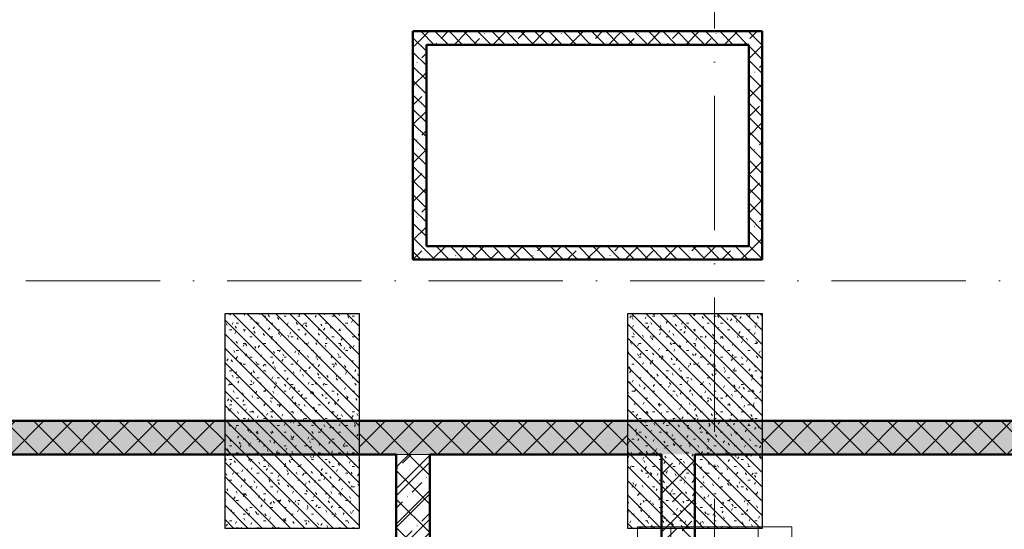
# Model space of a CAD drawing. Header units: millimetres. Extents: x -2694 to 330324, y -17289 to 76899.
# Tile 72 of 142: x 139420 to 154085, y 30052 to 37638. Entities that reach past the tile are written whole.
import ezdxf

# ---------------------------------------------------------------- set-up
doc = ezdxf.new("R2010")
doc.units = ezdxf.units.MM
for name, pattern in [('A_CARA_07', [7, 5, -2]), ('B_CARA_05', [4, 3, -1]), ('IMPORT-A_CARA_15', [760, 500, -130, 0, -130]), ('Čerchovaná 20mm', [3000, 2000, -500, 0, -500])]:
    doc.linetypes.add(name, pattern=pattern)
for name, color, linetype, lineweight in [('CA_OSY', 5, 'IMPORT-A_CARA_15', 13), ('CA_POHHRA18', 9, 'Continuous', 9), ('CA_POHHRA25', 7, 'Continuous', 13), ('CA_REZY', 1, 'Continuous', 25), ('CA_SRAFY', 9, 'Continuous', 25), ('CA_ZAKLADY25', 7, 'Continuous', 13), ('CA_ZAKLADY5', 1, 'Continuous', 25)]:
    doc.layers.add(name, color=color, linetype=linetype, lineweight=lineweight)
pattern_1 = [(0, (0, 0), (406.4, 101.6), [33.528, -271.272, 33.528, -271.272, -1625.6]), (0, (0, 0), (406.4, 101.6), [-609.6, 33.528, -576.072, 33.528, -271.272, -711.2]), (0, (0, 0), (406.4, 101.6), [-1524, 33.528, -169.672, 33.528, -474.472]), (120, (152.4, 50.8), (-291.18818, 301.152724), [33.528, -271.272, 33.528, -271.272, -1625.6]), (120, (152.4, 50.8), (-291.18818, 301.152724), [-609.6, 33.528, -576.072, 33.528, -271.272, -711.2]), (120, (152.4, 50.8), (-291.18818, 301.152724), [-1524, 33.528, -169.672, 33.528, -474.472]), (240, (203.2, 254), (-115.21182, -402.752724), [33.528, -271.272, 33.528, -271.272, -1625.6]), (240, (203.2, 254), (-115.21182, -402.752724), [-609.6, 33.528, -576.072, 33.528, -271.272, -711.2]), (240, (203.2, 254), (-115.21182, -402.752724), [-1524, 33.528, -169.672, 33.528, -474.472])]
pattern_2 = [(45, (0, 0), (-287.3682, 287.3682), []), (45, (287.37, 0), (-143.6841, 431.0523), [203.2, -101.6, 3.353, -98.247])]
pattern_3 = [(135, (0, 0), (-106.06602, -106.06602), [])]
pattern_4 = [(45, (0, 0), (-211.99273, 211.99273), []), (135, (0, 0), (-211.99273, -211.99273), [])]

# ---------------------------------------------------------------- blocks, each defined once
blk = doc.blocks.new('11542 TAO základy_rvt-1-BOURÁNÍ STÁVAJÍCÍCH ZÁKLADOVÝCH PRVKŮ')
at = {"layer": 'CA_SRAFY', "lineweight": 13}
h = blk.add_hatch(dxfattribs=at)
h.set_pattern_fill('FP_15', color=253, style=0, pattern_type=2)
h.set_pattern_definition(pattern_2)
h.paths.add_polyline_path([(150278, 37266), (150278, 37466), (145278, 37466), (145278, 37266), (150108, 37266)])
h = blk.add_hatch(dxfattribs=at)
h.set_pattern_fill('FP_15', color=253, style=0, pattern_type=2)
h.set_pattern_definition(pattern_2)
h.paths.add_polyline_path([(150478, 34066), (150478, 37466), (150278, 37466), (150278, 34066)])
h = blk.add_hatch(dxfattribs=at)
h.set_pattern_fill('FP_15', color=253, style=0, pattern_type=2)
h.set_pattern_definition(pattern_2)
h.paths.add_polyline_path([(145278, 34266), (145478, 34266), (145478, 37266), (145278, 37266)])
h = blk.add_hatch(dxfattribs=at)
h.set_pattern_fill('FP_15', color=253, style=0, pattern_type=2)
h.set_pattern_definition(pattern_2)
h.paths.add_polyline_path([(150278, 34066), (150278, 34266), (145278, 34266), (145278, 34066), (150108, 34066)])
h = blk.add_hatch(dxfattribs=at)
h.set_pattern_fill('FP_15', color=253, style=0, pattern_type=2)
h.set_pattern_definition(pattern_2)
h.paths.add_polyline_path([(167978, 31166), (167978, 31666), (131728, 31666), (131728, 31166), (161728, 31166)])
h = blk.add_hatch(dxfattribs=at)
h.set_pattern_fill('FP_15', color=253, style=0, pattern_type=2)
h.set_pattern_definition(pattern_2)
h.paths.add_polyline_path([(145289, 25066), (145528, 25066), (145528, 31166), (145028, 31166), (145028, 25066)])
h = blk.add_hatch(dxfattribs=at)
h.set_pattern_fill('FP_15', color=253, style=0, pattern_type=2)
h.set_pattern_definition(pattern_2)
h.paths.add_polyline_path([(149478, 25766), (149478, 31166), (148978, 31166), (148978, 25766)])
at = {"layer": 'CA_ZAKLADY25'}
h = blk.add_hatch(dxfattribs=at)
h.set_pattern_fill('FP_8', color=256, style=0, pattern_type=2)
h.set_pattern_definition(pattern_1)
h.paths.add_polyline_path([(142478, 33266), (142478, 30066), (144478, 30066), (144478, 33266)])
h = blk.add_hatch(dxfattribs=at)
h.set_pattern_fill('FP_8', color=256, style=0, pattern_type=2)
h.set_pattern_definition(pattern_1)
h.paths.add_polyline_path([(150478, 30066), (150478, 33266), (148478, 33266), (148478, 30066), (150108, 30066)])
at = {"layer": 'CA_POHHRA25', "color": 9, "lineweight": 25}
for p, q in [((150278, 37466), (145278, 37466)), ((145278, 37266), (145278, 37466)), ((150278, 37466), (150478, 37466)), ((150478, 34066), (150478, 37466)), ((145278, 37266), (145278, 34266)), ((145478, 34266), (145478, 37266)), ((145478, 37266), (150278, 37266)), ((150278, 37266), (150278, 34266)), ((145278, 34066), (145278, 34266)), ((150278, 34266), (145478, 34266)), ((145278, 34066), (150278, 34066)), ((150478, 34066), (150278, 34066)), ((148478, 31666), (138478, 31666)), ((150478, 31666), (148478, 31666)), ((167978, 31666), (150478, 31666)), ((138478, 31166), (145028, 31166)), ((145028, 31166), (145028, 25066)), ((145528, 26266), (145528, 31166)), ((145528, 31166), (148478, 31166)), ((148478, 31166), (148978, 31166)), ((148978, 31166), (148978, 30064)), ((149478, 30064), (149478, 31166)), ((149478, 31166), (150478, 31166)), ((150478, 31166), (161228, 31166)), ((148978, 30064), (148978, 26266)), ((149478, 27019), (149478, 30064))]:
    blk.add_line(p, q, dxfattribs=at)
at = {"layer": 'CA_REZY', "color": 53, "lineweight": 50}
for p, q in [((150278, 37466), (145278, 37466)), ((145278, 37466), (145278, 37266)), ((150478, 37466), (150278, 37466)), ((150478, 34066), (150478, 37466)), ((145278, 37266), (145278, 34266)), ((145478, 34266), (145478, 37266)), ((145478, 37266), (150278, 37266)), ((150278, 37266), (150278, 34266)), ((145278, 34266), (145278, 34066)), ((150278, 34266), (145478, 34266)), ((145278, 34066), (150278, 34066)), ((150278, 34066), (150478, 34066)), ((148478, 31666), (138478, 31666)), ((150478, 31666), (148478, 31666)), ((167978, 31666), (150478, 31666)), ((138478, 31166), (145028, 31166)), ((145028, 31166), (145028, 25066)), ((145528, 26266), (145528, 31166)), ((145528, 31166), (148478, 31166)), ((148478, 31166), (148978, 31166)), ((148978, 31166), (148978, 30064)), ((149478, 30064), (149478, 31166)), ((149478, 31166), (150478, 31166)), ((150478, 31166), (161228, 31166)), ((148978, 30064), (148978, 26266)), ((149478, 27019), (149478, 30064))]:
    blk.add_line(p, q, dxfattribs=at)
at = {"layer": 'CA_ZAKLADY25', "color": 9, "linetype": 'B_CARA_05', "lineweight": 25}
for p, q in [((145278, 34066), (145278, 37466)), ((145278, 37466), (150478, 37466)), ((150478, 37466), (145278, 37466)), ((145278, 37466), (145278, 34066)), ((150478, 37466), (150478, 34066)), ((150478, 34066), (150478, 37466)), ((150478, 34066), (145278, 34066)), ((145278, 34066), (150478, 34066)), ((142478, 33266), (144478, 33266)), ((142478, 30066), (142478, 33266)), ((144478, 33266), (144478, 30066)), ((148478, 33266), (150478, 33266)), ((148478, 33264), (148478, 33266)), ((148478, 30066), (148478, 33264)), ((150478, 33266), (150478, 33264)), ((150478, 33264), (150478, 30066)), ((144478, 30066), (142478, 30066)), ((150478, 30066), (148478, 30066))]:
    blk.add_line(p, q, dxfattribs=at)
at = {"layer": 'CA_ZAKLADY5', "color": 253, "linetype": 'B_CARA_05', "lineweight": 13}
for p, q in [((142478, 33266), (142478, 30066)), ((144478, 33266), (142478, 33266)), ((144478, 30066), (144478, 33266)), ((148478, 33266), (148478, 33264)), ((150478, 33266), (148478, 33266)), ((148478, 33264), (148478, 30066)), ((150478, 33264), (150478, 33266)), ((150478, 30066), (150478, 33264)), ((142478, 30066), (144478, 30066)), ((148478, 30066), (150478, 30066))]:
    blk.add_line(p, q, dxfattribs=at)
blk = doc.blocks.new('pilota 600 mm - D_900_780-2142286-BOURÁNÍ STÁVAJÍCÍCH ZÁKLADOVÝCH PRVKŮ')
at = {"layer": 'CA_POHHRA18'}
for p, q in [((0, 476), (0, 500)), ((0, 474), (0, 476)), ((0, 0), (0, 474)), ((-142, 0), (-500, 0)), ((0, 0), (-142, 0)), ((0, 0), (0, -500)), ((0, 0), (358, 0)), ((358, 0), (500, 0))]:
    blk.add_line(p, q, dxfattribs=at)
blk = doc.blocks.new('pilota 600 mm - D_900_780-2142287-BOURÁNÍ STÁVAJÍCÍCH ZÁKLADOVÝCH PRVKŮ')
at = {"layer": 'CA_POHHRA18'}
for p, q in [((0, 0), (0, 500)), ((0, 0), (-500, 0)), ((0, 0), (500, 0)), ((0, 0), (0, -474)), ((0, -474), (0, -476)), ((0, -476), (0, -500))]:
    blk.add_line(p, q, dxfattribs=at)

msp = doc.modelspace()

# ---------------------------------------------------------------- hatches: boundary and pattern name
at = {"layer": 'CA_POHHRA18'}
h = msp.add_hatch(dxfattribs=at)
h.set_pattern_fill('FP_191', color=90, style=0, pattern_type=2)
h.set_pattern_definition(pattern_3)
h.paths.add_polyline_path([(145278, 34065.6), (150478, 34065.6), (150478, 37465.6), (145278, 37465.6)])
h.paths.add_polyline_path([(150107.7, 34265.6), (145478, 34265.6), (145478, 37265.6), (150278, 37265.6), (150278, 34265.6)])
h = msp.add_hatch(dxfattribs=at)
h.set_pattern_fill('FP_191', color=90, style=0, pattern_type=2)
h.set_pattern_definition(pattern_3)
h.paths.add_polyline_path([(142478, 33265.6), (142478, 30065.6), (144478, 30065.6), (144478, 33265.6)])
h = msp.add_hatch(dxfattribs=at)
h.set_pattern_fill('FP_191', color=240, style=0, pattern_type=2)
h.set_pattern_definition(pattern_3)
h.paths.add_polyline_path([(150478, 30063.7), (150478, 33263.7), (148478, 33263.7), (148478, 30063.7), (150107.7, 30063.7)])
h = msp.add_hatch(dxfattribs=at)
h.set_pattern_fill('FP_193', color=90, style=0, pattern_type=2)
h.set_pattern_definition(pattern_4)
h.paths.add_polyline_path([(166478, 31165.6), (166478, 31665.6), (162478, 31665.6), (162478, 31165.6)])
h.paths.add_polyline_path([(159746, 31165.6), (160478, 31165.6), (160478, 31665.6), (156478, 31665.6), (156478, 31165.6)])
h.paths.add_polyline_path([(154478, 31165.6), (154478, 31665.6), (150478, 31665.6), (150478, 31165.6)])
h.paths.add_polyline_path([(144478, 31165.6), (148478, 31165.6), (148478, 31665.6), (144478, 31665.6)])
h.paths.add_polyline_path([(140469.4, 31165.6), (142478, 31165.6), (142478, 31665.6), (138478, 31665.6), (138478, 31165.6)])
h.paths.add_polyline_path([(136478, 31165.6), (136478, 31665.6), (132478, 31665.6), (132478, 31165.6)])
h = msp.add_hatch(dxfattribs=at)
h.set_pattern_fill('FP_193', color=90, style=0, pattern_type=2)
h.set_pattern_definition(pattern_4)
h.paths.add_polyline_path([(145528, 25065.6), (145528, 25765.6), (149478, 25765.6), (149478, 26519.3), (161728, 26519.3), (161728, 30065.6), (161228, 30065.6), (161228, 27019.3), (149478, 27019.3), (149478, 30065.6), (148978, 30065.6), (148978, 26265.6), (145528, 26265.6), (145528, 31165.6), (145028, 31165.6), (145028, 25065.6), (145288.5, 25065.6)])

# ---------------------------------------------------------------- linework, layer by layer
at = {"layer": 'CA_OSY', "linetype": 'Čerchovaná 20mm', "lineweight": 9}
for p, q in [((149770, -1496.2), (149770, 75184.5)), ((-1493.6, 33749.9), (299971.9, 33749.9))]:
    msp.add_line(p, q, dxfattribs=at)
at = {"layer": 'CA_POHHRA25', "linetype": 'A_CARA_07', "lineweight": 9}
for p, q in [((145278, 37465.6), (145278, 34065.6)), ((150478, 37465.6), (145278, 37465.6)), ((150478, 34065.6), (150478, 37465.6)), ((145478, 34265.6), (145478, 37265.6)), ((145478, 37265.6), (150278, 37265.6)), ((150278, 37265.6), (150278, 34265.6)), ((150278, 34265.6), (145478, 34265.6)), ((145278, 34065.6), (150478, 34065.6)), ((142478, 33265.6), (142478, 30065.6)), ((144478, 33265.6), (142478, 33265.6)), ((144478, 30065.6), (144478, 33265.6)), ((150478, 33263.7), (148478, 33263.7)), ((148478, 33263.7), (148478, 30063.7)), ((150478, 30063.7), (150478, 33263.7)), ((142478, 31665.6), (138478, 31665.6)), ((142478, 31165.6), (142478, 31665.6)), ((148478, 31665.6), (144478, 31665.6)), ((144478, 31665.6), (144478, 31165.6)), ((148478, 31165.6), (148478, 31665.6)), ((154478, 31665.6), (150478, 31665.6)), ((150478, 31665.6), (150478, 31165.6)), ((138478, 31165.6), (142478, 31165.6)), ((144478, 31165.6), (148478, 31165.6)), ((145528, 31165.6), (145028, 31165.6)), ((145028, 31165.6), (145028, 25065.6)), ((145528, 26265.6), (145528, 31165.6)), ((150478, 31165.6), (154478, 31165.6)), ((142478, 30065.6), (144478, 30065.6)), ((148478, 30063.7), (150478, 30063.7)), ((149478, 30065.6), (148978, 30065.6)), ((148978, 30065.6), (148978, 26265.6)), ((149478, 27019.3), (149478, 30065.6))]:
    msp.add_line(p, q, dxfattribs=at)
at = {"layer": 'CA_ZAKLADY25', "lineweight": 9}
for p, q in [((148620, 30063.7), (148620, 30089.9)), ((148620, 30089.9), (150478, 30089.9)), ((150478, 30089.9), (148620, 30089.9)), ((148620, 30089.9), (148620, 30063.7)), ((148620, 26889.9), (148620, 30063.7)), ((148620, 30063.7), (148620, 26889.9)), ((150478, 30089.9), (150920, 30089.9)), ((150920, 30089.9), (150478, 30089.9)), ((150920, 30089.9), (150920, 26889.9)), ((150920, 26889.9), (150920, 30089.9))]:
    msp.add_line(p, q, dxfattribs=at)

# ---------------------------------------------------------------- block references
at = {"lineweight": 5}
msp.add_blockref('11542 TAO základy_rvt-1-BOURÁNÍ STÁVAJÍCÍCH ZÁKLADOVÝCH PRVKŮ', (0, 0), dxfattribs=at)
at = {"layer": 'CA_POHHRA18'}
msp.add_blockref('pilota 600 mm - D_900_780-2142286-BOURÁNÍ STÁVAJÍCÍCH ZÁKLADOVÝCH PRVKŮ', (149120, 29589.9), dxfattribs=at)
at = {"layer": 'CA_POHHRA18', "rotation": 180}
msp.add_blockref('pilota 600 mm - D_900_780-2142287-BOURÁNÍ STÁVAJÍCÍCH ZÁKLADOVÝCH PRVKŮ', (150420, 29589.9), dxfattribs=at)

doc.saveas('drawing.dxf')
